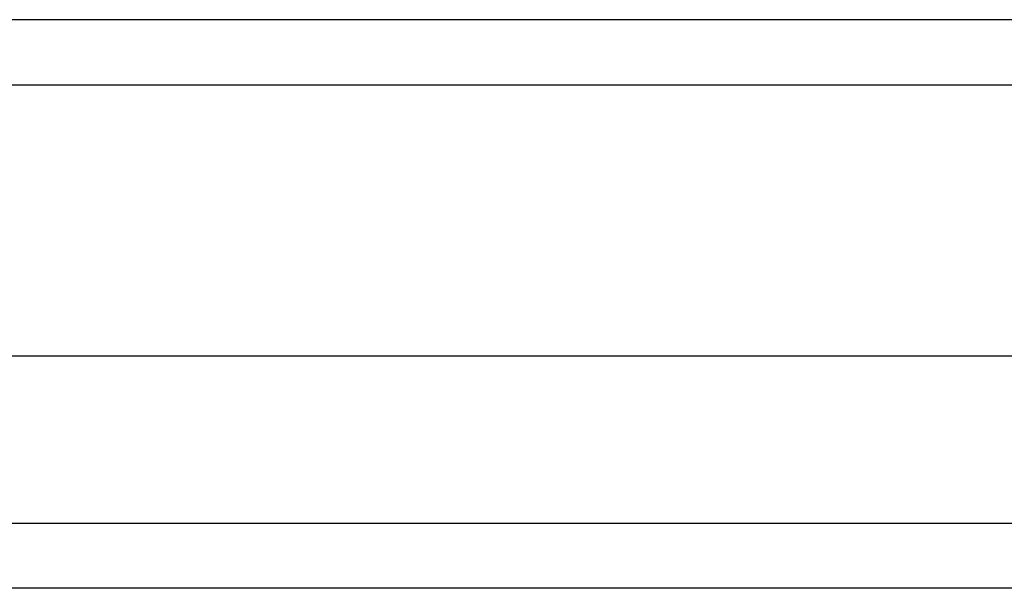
# Model space of a CAD drawing. Header units: inches. Extents: x 22 to 211, y 17 to 128.
# Tile 44 of 91: x 101.036 to 102.536, y 102.913 to 103.78. Entities that reach past the tile are written whole.
import ezdxf

# ---------------------------------------------------------------- set-up
doc = ezdxf.new("R2010")
doc.units = ezdxf.units.IN
doc.header["$MEASUREMENT"] = 0
doc.layers.add('Visible Edges(ANSI)', color=7, linetype='Continuous', lineweight=25)
doc.layers.add('Visible Tangent Edges(ANSI)', color=7, linetype='Continuous', lineweight=25)

msp = doc.modelspace()

# ---------------------------------------------------------------- linework, layer by layer
at = {"layer": 'Visible Edges(ANSI)'}
for p, q in [((123.4365, 103.7796), (99.6345, 103.7796)), ((100.2442, 103.2678), (122.8269, 103.2678)), ((122.6384, 102.9135), (100.4327, 102.9135))]:
    msp.add_line(p, q, dxfattribs=at)
at = {"layer": 'Visible Tangent Edges(ANSI)'}
for p, q in [((99.6345, 103.6806), (123.4365, 103.6806)), ((100.3027, 103.0125), (122.7684, 103.0125))]:
    msp.add_line(p, q, dxfattribs=at)

doc.saveas('drawing.dxf')
